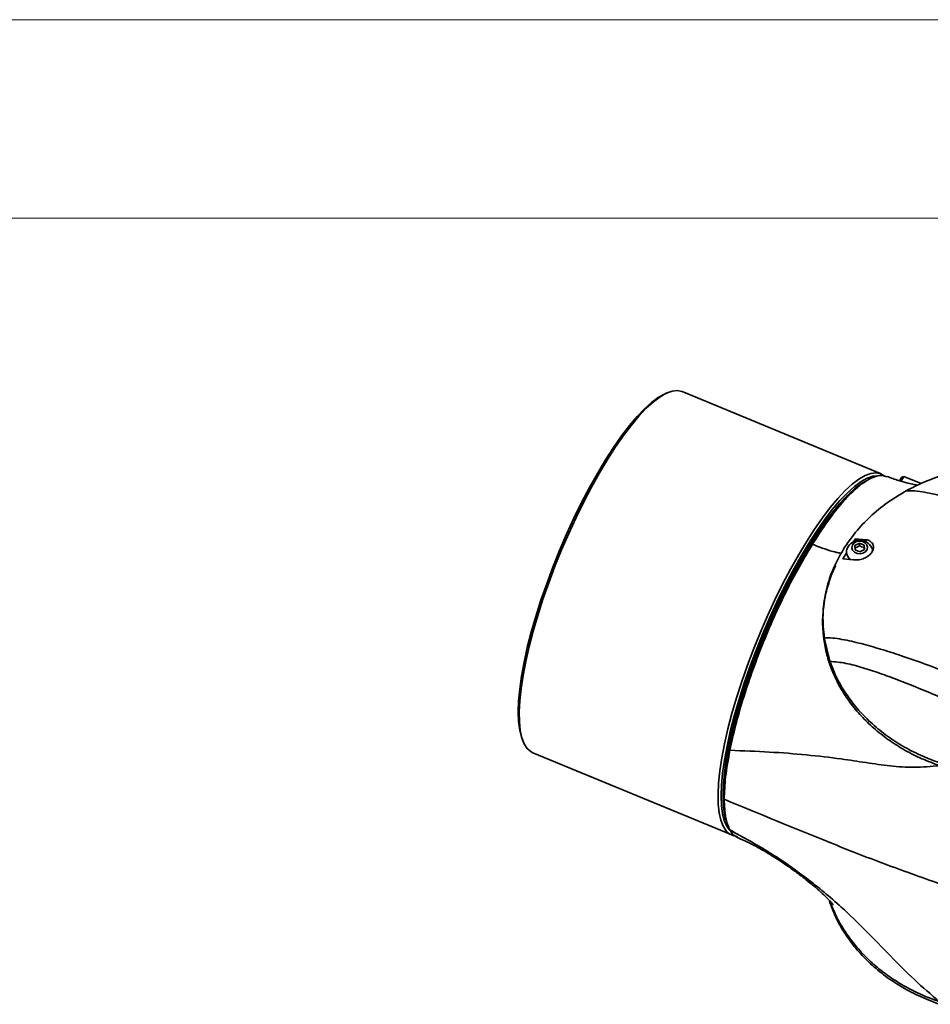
# Model space of a CAD drawing. Header units: millimetres. Extents: x -2031 to 1277, y -458 to 5880.
# Tile 45 of 61: x 1219 to 1239, y 2705 to 2726. Entities that reach past the tile are written whole.
import ezdxf

# ---------------------------------------------------------------- set-up
doc = ezdxf.new("R2010")
doc.units = ezdxf.units.MM
doc.header["$LTSCALE"] = 5
for name, color, linetype, lineweight in [('1轮廓实线层', 7, 'Continuous', 18), ('2细线层', 4, 'Continuous', 13), ('图框层', 7, 'Continuous', 18)]:
    doc.layers.add(name, color=color, linetype=linetype, lineweight=lineweight)

# ---------------------------------------------------------------- blocks, each defined once
blk = doc.blocks.new('ZwmFrameMain_3_A4^_^无分区图框^_^landscape')
at = {"layer": '1轮廓实线层'}
blk.add_line((267, 200), (0, 200), dxfattribs=at)
at = {"layer": '2细线层'}
blk.add_line((272, 205), (-25, 205), dxfattribs=at)

msp = doc.modelspace()

# ---------------------------------------------------------------- linework, layer by layer
at = {"linetype": 'Continuous', "lineweight": 35}
for p, q in [((1233.492, 2717.846), (1233.432, 2717.819)), ((1238.156, 2716.088), (1233.83, 2717.878)), ((1238.558, 2715.939), (1238.609, 2716.021)), ((1238.654, 2716.032), (1238.591, 2715.93)), ((1238.609, 2716.021), (1238.654, 2716.032)), ((1238.654, 2716.032), (1239.025, 2715.878)), ((1237.597, 2714.678), (1237.554, 2714.609)), ((1237.826, 2714.658), (1237.597, 2714.678)), ((1237.678, 2714.645), (1237.597, 2714.678)), ((1237.826, 2714.658), (1237.826, 2714.612)), ((1236.664, 2714.559), (1236.62, 2714.548)), ((1237.588, 2714.533), (1237.685, 2714.583)), ((1237.593, 2714.439), (1237.588, 2714.533)), ((1237.695, 2714.395), (1237.593, 2714.439)), ((1237.685, 2714.583), (1237.788, 2714.54)), ((1237.685, 2714.529), (1237.685, 2714.583)), ((1237.793, 2714.446), (1237.695, 2714.395)), ((1237.788, 2714.54), (1237.793, 2714.446)), ((1237.788, 2714.485), (1237.788, 2714.54)), ((1237.409, 2714.376), (1237.326, 2714.241)), ((1237.326, 2714.241), (1237.555, 2714.221)), ((1236.902, 2713.174), (1236.897, 2713.117)), ((1235.729, 2712.787), (1235.637, 2712.569)), ((1237.044, 2712.012), (1236.92, 2712.521)), ((1230.34, 2710.346), (1230.363, 2710.285)), ((1230.579, 2710.024), (1234.906, 2708.234)), ((1234.867, 2710.076), (1234.844, 2710.118)), ((1234.743, 2709.01), (1234.721, 2709.065)), ((1237.044, 2706.759), (1237.031, 2706.809))]:
    msp.add_line(p, q, dxfattribs=at)
at = {"linetype": 'Continuous', "lineweight": 35, "flags": 128}
for points in [[(1233.83, 2717.878), (1233.823, 2717.881), (1233.722, 2717.901), (1233.609, 2717.888), (1233.484, 2717.842), (1233.348, 2717.765), (1233.203, 2717.656), (1233.049, 2717.516), (1232.889, 2717.346), (1232.723, 2717.149), (1232.552, 2716.924), (1232.379, 2716.676), (1232.205, 2716.404)], [(1232.16, 2716.394), (1232.335, 2716.666), (1232.509, 2716.915), (1232.68, 2717.139), (1232.846, 2717.335), (1233.006, 2717.503), (1233.159, 2717.641), (1233.304, 2717.748), (1233.432, 2717.819)], [(1230.34, 2710.346), (1230.334, 2710.364), (1230.294, 2710.517), (1230.269, 2710.7), (1230.261, 2710.91), (1230.269, 2711.147), (1230.294, 2711.408), (1230.334, 2711.691), (1230.389, 2711.993), (1230.46, 2712.312), (1230.546, 2712.645), (1230.645, 2712.989), (1230.757, 2713.342), (1230.881, 2713.7), (1231.016, 2714.061), (1231.16, 2714.42), (1231.314, 2714.776), (1231.474, 2715.125), (1231.64, 2715.464), (1231.811, 2715.791), (1231.985, 2716.101), (1232.16, 2716.394)], [(1232.205, 2716.404), (1232.03, 2716.113), (1231.857, 2715.803), (1231.686, 2715.478), (1231.52, 2715.141), (1231.36, 2714.793), (1231.206, 2714.439), (1231.061, 2714.08), (1230.925, 2713.721), (1230.8, 2713.363), (1230.687, 2713.01), (1230.586, 2712.666), (1230.499, 2712.331), (1230.425, 2712.01), (1230.367, 2711.706), (1230.323, 2711.419), (1230.296, 2711.154), (1230.284, 2710.912), (1230.288, 2710.695), (1230.308, 2710.505), (1230.343, 2710.344), (1230.394, 2710.213), (1230.46, 2710.112), (1230.541, 2710.043), (1230.579, 2710.024)], [(1236.531, 2714.614), (1236.705, 2714.885), (1236.879, 2715.134), (1237.049, 2715.358), (1237.215, 2715.556), (1237.376, 2715.725), (1237.529, 2715.865), (1237.674, 2715.975), (1237.81, 2716.052), (1237.935, 2716.098), (1238.048, 2716.11), (1238.149, 2716.09), (1238.236, 2716.039)], [(1238.06, 2716.046), (1237.978, 2716.036), (1237.854, 2715.995), (1237.719, 2715.921), (1237.575, 2715.814), (1237.422, 2715.676), (1237.261, 2715.508), (1237.095, 2715.311), (1236.924, 2715.088), (1236.75, 2714.839), (1236.575, 2714.567)], [(1236.575, 2714.509), (1236.749, 2714.778), (1236.921, 2715.024), (1237.09, 2715.245), (1237.254, 2715.439), (1237.413, 2715.603), (1237.564, 2715.737), (1237.639, 2715.794)], [(1235.005, 2708.211), (1234.961, 2708.217), (1234.867, 2708.253), (1234.786, 2708.322), (1234.72, 2708.422), (1234.669, 2708.554), (1234.634, 2708.715), (1234.614, 2708.905), (1234.61, 2709.122), (1234.622, 2709.364), (1234.65, 2709.629), (1234.693, 2709.915), (1234.752, 2710.22), (1234.825, 2710.541), (1234.912, 2710.875), (1235.013, 2711.22), (1235.127, 2711.573), (1235.252, 2711.931), (1235.387, 2712.29), (1235.532, 2712.649), (1235.686, 2713.003), (1235.846, 2713.35), (1236.012, 2713.688), (1236.183, 2714.013), (1236.356, 2714.322), (1236.531, 2714.614)], [(1236.575, 2714.567), (1236.4, 2714.274), (1236.226, 2713.963), (1236.056, 2713.637), (1235.889, 2713.298), (1235.729, 2712.949), (1235.576, 2712.593), (1235.431, 2712.234), (1235.296, 2711.873), (1235.172, 2711.515), (1235.06, 2711.162), (1234.961, 2710.818), (1234.876, 2710.485), (1234.805, 2710.166), (1234.749, 2709.863), (1234.709, 2709.581), (1234.685, 2709.32), (1234.677, 2709.083), (1234.685, 2708.872), (1234.709, 2708.69), (1234.749, 2708.536), (1234.805, 2708.414), (1234.856, 2708.343)], [(1234.724, 2709.035), (1234.722, 2709.101), (1234.726, 2709.33), (1234.747, 2709.583), (1234.783, 2709.858), (1234.835, 2710.154), (1234.903, 2710.467), (1234.985, 2710.795), (1235.081, 2711.135), (1235.19, 2711.483), (1235.312, 2711.838), (1235.444, 2712.195), (1235.587, 2712.551), (1235.738, 2712.904), (1235.896, 2713.25), (1236.061, 2713.587), (1236.23, 2713.911), (1236.402, 2714.219), (1236.575, 2714.509)], [(1237.698, 2714.351), (1237.632, 2714.359), (1237.576, 2714.387), (1237.536, 2714.431), (1237.521, 2714.483), (1237.531, 2714.537), (1237.565, 2714.583), (1237.618, 2714.615), (1237.683, 2714.628), (1237.748, 2714.62), (1237.805, 2714.592), (1237.844, 2714.548), (1237.86, 2714.495), (1237.85, 2714.442), (1237.816, 2714.396), (1237.762, 2714.364), (1237.698, 2714.351)], [(1237.954, 2714.482), (1237.961, 2714.468), (1237.974, 2714.415)], [(1237.981, 2714.427), (1237.966, 2714.461), (1237.955, 2714.481)], [(1237.422, 2714.315), (1237.431, 2714.29), (1237.482, 2714.219)], [(1234.724, 2709.143), (1234.723, 2709.194), (1234.723, 2709.223)], [(1234.8, 2708.501), (1234.811, 2708.47), (1234.823, 2708.439)]]:
    msp.add_lwpolyline(points, dxfattribs=at)
at = {"linetype": 'Continuous', "lineweight": 35}
for centre, radius, start, end in [((1237.69, 2714.35), 0.295, 92.0881, 153.436), ((1237.69, 2714.35), 0.295, 26.564, 92.0881), ((1237.61, 2714.393), 0.204, 154.1932, 234.8609)]:
    msp.add_arc(centre, radius, start, end, dxfattribs=at)
for points, knots in [([(1236.62, 2714.548), (1236.62, 2714.549), (1236.653, 2714.602), (1236.718, 2714.706), (1236.814, 2714.849), (1236.908, 2714.987), (1237.002, 2715.116), (1237.095, 2715.238), (1237.248, 2715.429), (1237.455, 2715.657), (1237.691, 2715.865), (1237.823, 2715.933), (1237.883, 2715.964)], [0, 0, 0, 0, 0.00068, 0.07098, 0.140161, 0.20949, 0.278261, 0.346797, 0.415257, 0.622492, 0.829788, 1, 1, 1, 1]), ([(1238.282, 2716.024), (1238.248, 2716.037), (1238.163, 2716.073), (1237.986, 2716.027), (1237.76, 2715.899), (1237.508, 2715.683), (1237.237, 2715.384), (1236.955, 2715.012), (1236.761, 2714.71), (1236.664, 2714.559)], [0, 0, 0, 0, 0.096838, 0.247942, 0.397789, 0.548304, 0.698785, 0.848666, 1, 1, 1, 1]), ([(1237.942, 2715.997), (1237.933, 2715.993), (1237.914, 2715.984), (1237.894, 2715.975), (1237.885, 2715.97)], [0, 0, 0, 0, 0.499996, 1, 1, 1, 1]), ([(1238.952, 2715.843), (1238.928, 2715.847), (1238.86, 2715.86), (1238.721, 2715.892), (1238.528, 2715.944), (1238.37, 2716.003), (1238.286, 2716.035)], [0, 0, 0, 0, 0.122591, 0.343282, 0.648339, 1, 1, 1, 1]), ([(1238.701, 2715.72), (1238.763, 2715.722), (1238.888, 2715.727), (1239.172, 2715.68), (1239.537, 2715.595), (1239.984, 2715.466), (1240.585, 2715.273), (1241.342, 2714.997), (1241.948, 2714.74), (1242.252, 2714.611)], [0, 0, 0, 0, 0.062356, 0.12485, 0.249834, 0.374864, 0.499903, 0.749924, 1, 1, 1, 1]), ([(1237.555, 2714.221), (1237.588, 2714.219), (1237.653, 2714.214), (1237.762, 2714.24), (1237.86, 2714.288), (1237.935, 2714.352), (1237.981, 2714.425), (1237.995, 2714.499), (1237.979, 2714.567), (1237.932, 2714.621), (1237.875, 2714.649), (1237.836, 2714.656), (1237.826, 2714.658)], [0, 0, 0, 0, 0.116165, 0.232536, 0.343426, 0.448135, 0.548805, 0.648059, 0.748456, 0.852282, 0.961362, 1, 1, 1, 1]), ([(1234.844, 2710.118), (1234.882, 2710.292), (1234.957, 2710.639), (1235.119, 2711.206), (1235.313, 2711.789), (1235.536, 2712.381), (1235.784, 2712.966), (1236.007, 2713.438), (1236.191, 2713.799), (1236.332, 2714.06), (1236.451, 2714.27), (1236.53, 2714.402), (1236.566, 2714.461), (1236.584, 2714.49), (1236.599, 2714.514), (1236.61, 2714.532), (1236.616, 2714.542), (1236.619, 2714.546), (1236.62, 2714.548), (1236.62, 2714.548)], [0, 0, 0, 0, 0.125633, 0.250111, 0.375534, 0.499914, 0.624851, 0.749747, 0.811873, 0.874233, 0.937084, 0.968531, 0.976395, 0.984262, 0.992131, 0.996065, 0.998813, 0.999601, 1, 1, 1, 1]), ([(1236.664, 2714.559), (1236.567, 2714.397), (1236.372, 2714.074), (1236.087, 2713.531), (1235.817, 2712.958), (1235.567, 2712.366), (1235.341, 2711.767), (1235.146, 2711.177), (1234.982, 2710.603), (1234.905, 2710.252), (1234.867, 2710.076)], [0, 0, 0, 0, 0.125642, 0.250077, 0.37501, 0.499973, 0.624378, 0.749829, 0.874337, 1, 1, 1, 1]), ([(1236.664, 2714.559), (1236.716, 2714.538), (1236.844, 2714.486), (1237.017, 2714.425), (1237.169, 2714.383), (1237.255, 2714.365), (1237.289, 2714.368), (1237.295, 2714.368)], [0, 0, 0, 0, 0.240446, 0.592194, 0.802495, 0.964968, 1, 1, 1, 1]), ([(1237.685, 2714.529), (1237.668, 2714.517), (1237.635, 2714.495), (1237.603, 2714.483), (1237.588, 2714.478)], [0, 0, 0, 0, 0.534595, 1, 1, 1, 1]), ([(1237.788, 2714.485), (1237.769, 2714.49), (1237.735, 2714.5), (1237.701, 2714.519), (1237.685, 2714.529)], [0, 0, 0, 0, 0.534595, 1, 1, 1, 1]), ([(1237.79, 2714.444), (1237.79, 2714.445), (1237.789, 2714.456), (1237.788, 2714.471), (1237.788, 2714.485)], [0, 0, 0, 0, 0.062082, 1, 1, 1, 1]), ([(1236.903, 2713.145), (1236.913, 2713.233), (1236.935, 2713.437), (1237.026, 2713.75), (1237.106, 2713.979), (1237.166, 2714.09), (1237.169, 2714.095)], [0, 0, 0, 0, 0.271814, 0.627075, 0.982336, 1, 1, 1, 1]), ([(1236.899, 2713.116), (1236.897, 2713.099), (1236.878, 2712.966), (1236.885, 2712.716), (1236.922, 2712.369), (1237.007, 2712.028), (1237.133, 2711.695), (1237.3, 2711.375), (1237.507, 2711.07), (1237.751, 2710.785), (1238.029, 2710.521), (1238.339, 2710.281), (1238.678, 2710.07), (1239.04, 2709.886), (1239.298, 2709.789), (1239.428, 2709.741)], [0, 0, 0, 0, 0.012541, 0.094829, 0.177118, 0.259406, 0.341694, 0.423982, 0.506271, 0.588559, 0.670847, 0.753135, 0.835424, 0.917712, 1, 1, 1, 1]), ([(1239.428, 2709.741), (1239.298, 2709.789), (1239.04, 2709.886), (1238.678, 2710.07), (1238.339, 2710.281), (1238.029, 2710.521), (1237.751, 2710.785), (1237.507, 2711.07), (1237.3, 2711.375), (1237.133, 2711.695), (1237.007, 2712.028), (1236.922, 2712.364), (1236.901, 2712.591), (1236.891, 2712.701)], [0, 0, 0, 0, 0.09126, 0.182521, 0.273781, 0.365042, 0.456302, 0.547562, 0.638823, 0.730083, 0.821344, 0.912604, 1, 1, 1, 1]), ([(1240.308, 2711.468), (1240.018, 2711.59), (1239.44, 2711.836), (1238.717, 2712.097), (1238.145, 2712.279), (1237.719, 2712.4), (1237.372, 2712.48), (1237.1, 2712.525), (1236.98, 2712.522), (1236.92, 2712.521)], [0, 0, 0, 0, 0.250068, 0.500075, 0.625111, 0.750139, 0.875126, 0.937621, 1, 1, 1, 1]), ([(1240.024, 2710.985), (1239.772, 2711.092), (1239.267, 2711.307), (1238.636, 2711.566), (1238.132, 2711.751), (1237.757, 2711.875), (1237.384, 2711.979), (1237.157, 2712.001), (1237.044, 2712.012)], [0, 0, 0, 0, 0.250091, 0.500151, 0.625184, 0.750203, 0.87514, 1, 1, 1, 1]), ([(1234.721, 2709.065), (1234.726, 2709.219), (1234.737, 2709.529), (1234.808, 2709.922), (1234.844, 2710.118)], [0, 0, 0, 0, 0.499982, 1, 1, 1, 1]), ([(1234.867, 2710.076), (1234.831, 2709.877), (1234.759, 2709.479), (1234.749, 2709.166), (1234.743, 2709.01)], [0, 0, 0, 0, 0.50002, 1, 1, 1, 1]), ([(1234.867, 2710.076), (1235.155, 2710.065), (1235.731, 2710.043), (1236.539, 2709.979), (1237.238, 2709.899), (1237.831, 2709.805), (1238.352, 2709.731), (1238.877, 2709.692), (1239.244, 2709.725), (1239.428, 2709.741)], [0, 0, 0, 0, 0.165155, 0.3303104, 0.4954598, 0.6216091, 0.7477646, 0.8739, 1, 1, 1, 1]), ([(1234.803, 2708.507), (1234.794, 2708.529), (1234.761, 2708.605), (1234.73, 2708.788), (1234.724, 2708.972), (1234.721, 2709.065)], [0, 0, 0, 0, 0.166559, 0.583284, 1, 1, 1, 1]), ([(1234.743, 2709.01), (1235.509, 2708.693), (1236.664, 2708.215), (1238.224, 2707.599), (1239.027, 2707.315), (1239.428, 2707.172)], [0, 0, 0, 0, 0.495196, 0.747602, 1, 1, 1, 1]), ([(1234.743, 2709.01), (1234.749, 2708.87), (1234.759, 2708.591), (1234.831, 2708.426), (1234.867, 2708.343)], [0, 0, 0, 0, 0.500021, 1, 1, 1, 1]), ([(1234.867, 2708.343), (1235.155, 2708.185), (1235.731, 2707.87), (1236.539, 2707.306), (1237.238, 2706.727), (1237.831, 2706.146), (1238.352, 2705.607), (1238.877, 2705.077), (1239.244, 2704.761), (1239.428, 2704.604)], [0, 0, 0, 0, 0.165155, 0.330311, 0.49546, 0.62161, 0.747765, 0.8739, 1, 1, 1, 1]), ([(1234.867, 2708.343), (1234.903, 2708.285), (1234.947, 2708.212), (1235.016, 2708.196), (1235.029, 2708.193)], [0, 0, 0, 0, 0.807513, 1, 1, 1, 1]), ([(1234.995, 2708.197), (1235.125, 2708.138), (1235.378, 2708.023), (1235.734, 2707.815), (1236.048, 2707.612), (1236.31, 2707.426), (1236.523, 2707.264), (1236.698, 2707.121), (1236.846, 2706.991), (1236.971, 2706.873), (1237.063, 2706.777), (1237.112, 2706.721), (1237.115, 2706.719), (1237.117, 2706.718)], [0, 0, 0, 0, 0.141268, 0.274892, 0.397286, 0.503173, 0.58915, 0.664093, 0.737586, 0.80913, 0.877827, 0.944688, 1, 1, 1, 1]), ([(1237.054, 2706.786), (1237.081, 2706.71), (1237.147, 2706.523), (1237.301, 2706.237), (1237.507, 2705.932), (1237.751, 2705.647), (1238.029, 2705.383), (1238.339, 2705.144), (1238.678, 2704.932), (1239.04, 2704.748), (1239.298, 2704.652), (1239.428, 2704.604)], [0, 0, 0, 0, 0.078548, 0.193729, 0.308911, 0.424092, 0.539274, 0.654455, 0.769637, 0.884818, 1, 1, 1, 1]), ([(1237.054, 2706.786), (1237.081, 2706.71), (1237.147, 2706.523), (1237.301, 2706.237), (1237.507, 2705.932), (1237.751, 2705.647), (1238.029, 2705.383), (1238.339, 2705.144), (1238.678, 2704.932), (1239.04, 2704.748), (1239.298, 2704.652), (1239.428, 2704.604)], [0, 0, 0, 0, 0.078548, 0.193729, 0.308911, 0.424092, 0.539274, 0.654455, 0.769637, 0.884818, 1, 1, 1, 1])]:
    msp.add_open_spline(points, degree=3, knots=knots, dxfattribs=at)
for points in [[(1239.575, 2716.091), (1239.423, 2716.039), (1239.118, 2715.937), (1238.84, 2715.792), (1238.701, 2715.72)], [(1238.701, 2715.72), (1238.561, 2715.636), (1238.28, 2715.467), (1237.914, 2715.162), (1237.591, 2714.826), (1237.422, 2714.578), (1237.338, 2714.453)], [(1236.92, 2712.521), (1236.904, 2712.686), (1236.873, 2713.018), (1236.941, 2713.514), (1237.085, 2714), (1237.254, 2714.302), (1237.338, 2714.453)], [(1239.43, 2709.803), (1239.288, 2709.856), (1239.005, 2709.962), (1238.612, 2710.169), (1238.249, 2710.408), (1237.92, 2710.68), (1237.631, 2710.979), (1237.386, 2711.304), (1237.184, 2711.648), (1237.09, 2711.891), (1237.044, 2712.012)], [(1239.43, 2704.55), (1239.288, 2704.603), (1239.005, 2704.709), (1238.612, 2704.916), (1238.249, 2705.155), (1237.92, 2705.426), (1237.631, 2705.726), (1237.386, 2706.051), (1237.184, 2706.395), (1237.09, 2706.637), (1237.044, 2706.759)]]:
    msp.add_open_spline(points, degree=3, dxfattribs=at)

# ---------------------------------------------------------------- block references
at = {"layer": '图框层', "xscale": 0.864, "yscale": 0.864, "zscale": 0.864}
msp.add_blockref('ZwmFrameMain_3_A4^_^无分区图框^_^landscape', (1042, 2548.85), dxfattribs=at)

doc.saveas('drawing.dxf')
